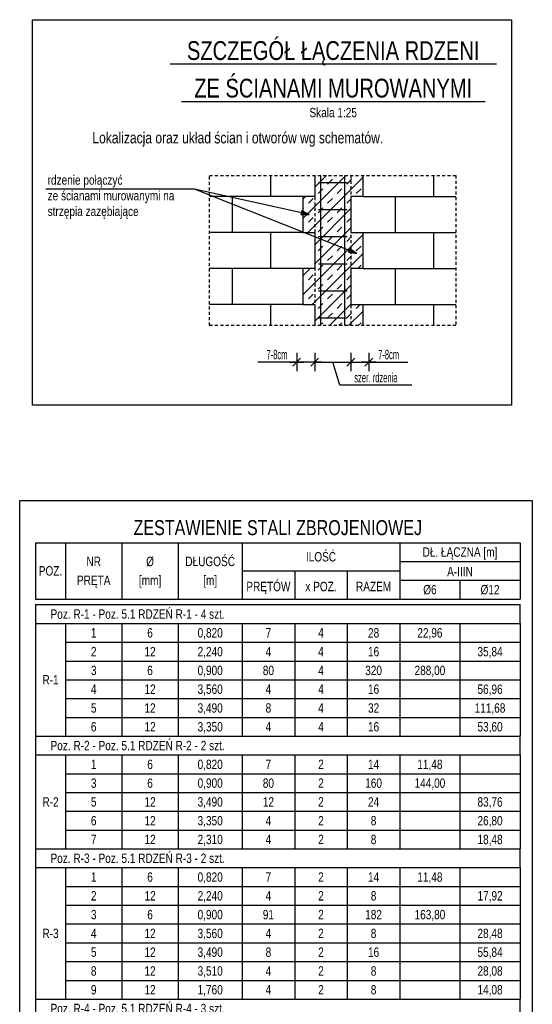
# Model space of a CAD drawing. Header units: millimetres. Extents: x 11988 to 14650, y -1596 to 604.
# Tile 36 of 38: x 14134 to 14475, y -537 to 118. Entities that reach past the tile are written whole.
import ezdxf
from ezdxf.enums import TextEntityAlignment as Align

# ---------------------------------------------------------------- set-up
doc = ezdxf.new("R2010")
doc.units = ezdxf.units.MM
doc.header["$LTSCALE"] = 10
doc.linetypes.add('MP', pattern=[0.36, 0.2, -0.16])
doc.layers.add('BA_obw', color=230, linetype='Continuous', plot=False)
doc.layers.add('BZ_obw', color=230, linetype='Continuous', plot=False)
for name, color, linetype in [('BA_tab', 7, 'Continuous'), ('BA_txg', 3, 'Continuous'), ('BA_txs', 2, 'Continuous'), ('BZ_lpm', 1, 'MP'), ('BZ_odn', 1, 'Continuous'), ('BZ_P_roz', 11, 'Continuous'), ('BZ_P_wid', 3, 'Continuous'), ('BZ_sym', 7, 'Continuous'), ('BZ_szr', 1, 'Continuous'), ('BZ_txg', 3, 'Continuous'), ('BZ_txs', 2, 'Continuous'), ('BZ_wic', 1, 'Continuous'), ('BZ_wig', 3, 'Continuous'), ('BZ_wym', 1, 'Continuous')]:
    doc.layers.add(name, color=color, linetype=linetype)
doc.styles.add('BIKTG', font='bikromsw.shx', dxfattribs={"width": 0.85})
doc.styles.add('BIKTS', font='bikromsw.shx', dxfattribs={"width": 0.8})
doc.styles.add('BIKWYM', font='bikromsw.shx', dxfattribs={"width": 0.6})
doc.dimstyles.new('BZ_KR_25_cm', dxfattribs={"dimscale": 0.25, "dimtxt": 25, "dimasz": 1.666667, "dimexe": 24, "dimexo": 0, "dimgap": 0, "dimtad": 0, "dimdec": 1, "dimrnd": 0.5, "dimzin": 9, "dimdsep": 46, "dimtxsty": 'BIKWYM', "dimblk": 'WYM-KR', "dimcen": 0, "dimdle": 20, "dimclrd": 256, "dimclre": 256, "dimclrt": 2, "dimadec": 0, "dimazin": 0, "dimtfac": 0.033333, "dimtdec": 1, "dimtmove": 0, "dimatfit": 3, "dimldrblk": 'WYM-KR', "dimfxl": 25, "dimfxlon": 1, "dimtvp": 0.8, "dimtolj": 1, "dimarcsym": 0})
doc.dimstyles.new('BZ_ST_25_cm', dxfattribs={"dimscale": 0.25, "dimtxt": 25, "dimasz": 1.666667, "dimexe": 24, "dimexo": 0, "dimgap": 0, "dimtad": 0, "dimdec": 1, "dimrnd": 0.5, "dimdsep": 46, "dimtxsty": 'BIKWYM', "dimblk": 'WYM-ST', "dimcen": 0, "dimdle": 20, "dimclrd": 256, "dimclre": 256, "dimclrt": 7, "dimadec": 0, "dimazin": 0, "dimtfac": 0.033333, "dimtdec": 1, "dimtix": 1, "dimtmove": 2, "dimatfit": 3, "dimldrblk": 'WYM-ST', "dimfxl": 1, "dimtvp": 0.8, "dimtolj": 1, "dimtzin": 0, "dimarcsym": 0})

# ---------------------------------------------------------------- blocks, each defined once
blk = doc.blocks.new('WYM-ST')
blk.add_hatch(color=256).paths.add_polyline_path([(-13, 2.9), (0, 0), (-13, -2.9)])
blk.add_lwpolyline([(0, 0), (-13, 2.9), (-13, -2.9), (0, 0)])
blk = doc.blocks.new('WYM-KR')
at = {"linetype": 'ByBlock'}
blk.add_line((11.52, 0), (-11.52, 0), dxfattribs=at)
at = {"color": 7, "linetype": 'ByBlock'}
blk.add_line((6.24, 6.24), (-6.24, -6.24), dxfattribs=at)
blk = doc.blocks.new('*D411')
at = {"layer": 'BZ_wym', "lineweight": -2}
for p, q in [((14318.46, -103.88), (14318.46, -116.13)), ((14330.46, -103.88), (14330.46, -116.13)), ((14318.46, -110.13), (14292.57, -110.13)), ((14330.05, -110.13), (14318.88, -110.13))]:
    blk.add_line(p, q, dxfattribs=at)
at = {"layer": 'Defpoints', "color": 0}
for p in [(14318.46, -100.13), (14330.46, -100.13), (14318.46, -110.13)]:
    blk.add_point(p, dxfattribs=at)
at = {"layer": 'BZ_wym', "lineweight": -2, "xscale": 0.4166666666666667, "yscale": 0.4166666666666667, "zscale": 0.4166666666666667, "rotation": 180}
blk.add_blockref('WYM-KR', (14318.46, -110.13), dxfattribs=at)
at = {"layer": 'BZ_wym', "lineweight": -2, "xscale": 0.4166666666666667, "yscale": 0.4166666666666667, "zscale": 0.4166666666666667}
blk.add_blockref('WYM-KR', (14330.46, -110.13), dxfattribs=at)
at = {"layer": 'BZ_wym', "color": 2, "insert": (14305.31, -105.13), "char_height": 6.25, "attachment_point": 5, "style": 'BIKWYM'}
blk.add_mtext('\\A1;7-8cm', dxfattribs=at)
blk = doc.blocks.new('*D412')
at = {"layer": 'BZ_wym', "lineweight": -2}
for p, q in [((14330.46, -103.88), (14330.46, -116.13)), ((14354.46, -103.88), (14354.46, -116.13)), ((14330.05, -110.13), (14329.63, -110.13)), ((14330.46, -110.13), (14354.46, -110.13)), ((14347.08, -125.5), (14342.46, -110.13)), ((14354.88, -110.13), (14355.3, -110.13)), ((14395.17, -125.5), (14347.08, -125.5))]:
    blk.add_line(p, q, dxfattribs=at)
at = {"layer": 'Defpoints', "color": 0}
for p in [(14330.46, -100.13), (14354.46, -100.13), (14354.46, -110.13)]:
    blk.add_point(p, dxfattribs=at)
at = {"layer": 'BZ_wym', "lineweight": -2, "xscale": 0.4166666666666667, "yscale": 0.4166666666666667, "zscale": 0.4166666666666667}
blk.add_blockref('WYM-KR', (14330.46, -110.13), dxfattribs=at)
at = {"layer": 'BZ_wym', "lineweight": -2, "xscale": 0.4166666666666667, "yscale": 0.4166666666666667, "zscale": 0.4166666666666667, "rotation": 180}
blk.add_blockref('WYM-KR', (14354.46, -110.13), dxfattribs=at)
at = {"layer": 'BZ_wym', "color": 2, "insert": (14371.12, -120.5), "char_height": 6.25, "attachment_point": 5, "style": 'BIKWYM'}
blk.add_mtext('\\A1;szer. rdzenia', dxfattribs=at)
blk = doc.blocks.new('*D413')
at = {"layer": 'BZ_wym', "lineweight": -2}
for p, q in [((14354.46, -103.88), (14354.46, -116.13)), ((14366.46, -103.88), (14366.46, -116.13)), ((14354.88, -110.13), (14366.05, -110.13)), ((14366.46, -110.13), (14392.36, -110.13))]:
    blk.add_line(p, q, dxfattribs=at)
at = {"layer": 'Defpoints', "color": 0}
for p in [(14354.46, -100.13), (14366.46, -100.13), (14366.46, -110.13)]:
    blk.add_point(p, dxfattribs=at)
at = {"layer": 'BZ_wym', "lineweight": -2, "xscale": 0.4166666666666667, "yscale": 0.4166666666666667, "zscale": 0.4166666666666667, "rotation": 180}
blk.add_blockref('WYM-KR', (14354.46, -110.13), dxfattribs=at)
at = {"layer": 'BZ_wym', "lineweight": -2, "xscale": 0.4166666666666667, "yscale": 0.4166666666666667, "zscale": 0.4166666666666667}
blk.add_blockref('WYM-KR', (14366.46, -110.13), dxfattribs=at)
at = {"layer": 'BZ_wym', "color": 2, "insert": (14379.62, -105.13), "char_height": 6.25, "attachment_point": 5, "style": 'BIKWYM'}
blk.add_mtext('\\A1;7-8cm', dxfattribs=at)
blk = doc.blocks.new('eoprz')

msp = doc.modelspace()

# ---------------------------------------------------------------- hatches: boundary and pattern name
at = {"layer": 'BZ_szr'}
h = msp.add_hatch(dxfattribs=at)
h.set_pattern_fill('BIK_ZELBET', color=256, scale=45, angle=45, style=0, pattern_type=2)
h.set_pattern_definition([(45, (7418.181, -3584.076), (-6.363961, 6.363961), []), (45, (7414.999, -3580.894), (-6.363961, 6.363961), [4.5, -4.5])])
h.paths.add_polyline_path([(14362.46, -23.85), (14354.46, -23.85), (14354.46, 0.15), (14362.46, 0.15), (14362.46, 14.15), (14330.46, 14.15), (14330.46, 0.15), (14322.46, 0.15), (14322.46, -23.85), (14330.46, -23.85), (14330.46, -47.85), (14322.46, -47.85), (14322.46, -71.85), (14330.46, -71.85), (14330.46, -85.85), (14362.46, -85.85), (14362.46, -71.85), (14354.46, -71.85), (14354.46, -47.85), (14362.46, -47.85)])

# ---------------------------------------------------------------- linework, layer by layer
at = {"color": 2}
for points in [[(14330.46, 14.15), (14330.46, 0.15), (14322.46, 0.15), (14322.46, -23.85), (14330.46, -23.85), (14330.46, -47.85), (14322.46, -47.85), (14322.46, -71.85), (14330.46, -71.85), (14330.46, -85.85)], [(14362.46, 14.15), (14362.46, 0.15), (14354.46, 0.15), (14354.46, -23.85), (14362.46, -23.85), (14362.46, -47.85), (14354.46, -47.85), (14354.46, -71.85), (14362.46, -71.85), (14362.46, -85.85)]]:
    msp.add_lwpolyline(points, dxfattribs=at)
at = {"layer": 'BA_obw'}
msp.add_lwpolyline([(14134.1, -202.22), (14475.25, -202.22), (14475.25, -970.97), (14134.1, -970.97)], close=True, dxfattribs=at)
at = {"layer": 'BA_tab'}
for p, q in [((14144.62, -230.27), (14164.62, -230.27)), ((14144.62, -230.27), (14144.62, -267.77)), ((14164.62, -230.27), (14202.12, -230.27)), ((14164.62, -230.27), (14164.62, -267.77)), ((14202.12, -230.27), (14239.62, -230.27)), ((14202.12, -230.27), (14202.12, -267.77)), ((14239.62, -230.27), (14282.12, -230.27)), ((14239.62, -230.27), (14239.62, -267.77)), ((14282.12, -230.27), (14387.12, -230.27)), ((14282.12, -230.27), (14282.12, -267.77)), ((14387.12, -230.27), (14467.12, -230.27)), ((14387.12, -230.27), (14387.12, -267.77)), ((14467.12, -230.27), (14467.12, -267.77)), ((14387.12, -242.77), (14467.12, -242.77)), ((14467.12, -242.77), (14467.12, -255.27)), ((14282.12, -249.02), (14387.12, -249.02)), ((14317.12, -249.02), (14317.12, -267.77)), ((14352.12, -249.02), (14352.12, -267.77)), ((14387.12, -255.27), (14467.12, -255.27)), ((14427.12, -255.27), (14427.12, -267.77)), ((14467.12, -255.27), (14467.12, -267.77)), ((14144.62, -267.77), (14164.62, -267.77)), ((14164.62, -267.77), (14202.12, -267.77)), ((14202.12, -267.77), (14239.62, -267.77)), ((14239.62, -267.77), (14282.12, -267.77)), ((14282.12, -267.77), (14317.12, -267.77)), ((14317.12, -267.77), (14352.12, -267.77)), ((14352.12, -267.77), (14387.12, -267.77)), ((14387.12, -267.77), (14427.12, -267.77)), ((14427.12, -267.77), (14467.12, -267.77)), ((14144.62, -271.52), (14164.62, -271.52)), ((14144.62, -271.52), (14144.62, -284.02)), ((14164.62, -271.52), (14202.12, -271.52)), ((14202.12, -271.52), (14239.62, -271.52)), ((14239.62, -271.52), (14282.12, -271.52)), ((14282.12, -271.52), (14317.12, -271.52)), ((14317.12, -271.52), (14352.12, -271.52)), ((14352.12, -271.52), (14387.12, -271.52)), ((14387.12, -271.52), (14427.12, -271.52)), ((14427.12, -271.52), (14467.12, -271.52)), ((14467.12, -284.02), (14467.12, -271.52)), ((14144.62, -284.02), (14164.62, -284.02)), ((14144.62, -284.02), (14144.62, -296.52)), ((14164.62, -284.02), (14202.12, -284.02)), ((14164.62, -284.02), (14164.62, -296.52)), ((14202.12, -284.02), (14239.62, -284.02)), ((14202.12, -284.02), (14202.12, -296.52)), ((14239.62, -284.02), (14282.12, -284.02)), ((14239.62, -284.02), (14239.62, -296.52)), ((14282.12, -284.02), (14317.12, -284.02)), ((14282.12, -284.02), (14282.12, -296.52)), ((14317.12, -284.02), (14352.12, -284.02)), ((14317.12, -284.02), (14317.12, -296.52)), ((14352.12, -284.02), (14387.12, -284.02)), ((14352.12, -284.02), (14352.12, -296.52)), ((14387.12, -284.02), (14427.12, -284.02)), ((14387.12, -284.02), (14387.12, -296.52)), ((14427.12, -284.02), (14467.12, -284.02)), ((14427.12, -284.02), (14427.12, -296.52)), ((14467.12, -284.02), (14467.12, -296.52)), ((14144.62, -296.52), (14144.62, -309.02)), ((14164.62, -296.52), (14202.12, -296.52)), ((14164.62, -296.52), (14164.62, -309.02)), ((14202.12, -296.52), (14239.62, -296.52)), ((14202.12, -296.52), (14202.12, -309.02)), ((14239.62, -296.52), (14282.12, -296.52)), ((14239.62, -296.52), (14239.62, -309.02)), ((14282.12, -296.52), (14317.12, -296.52)), ((14282.12, -296.52), (14282.12, -309.02)), ((14317.12, -296.52), (14352.12, -296.52)), ((14317.12, -296.52), (14317.12, -309.02)), ((14352.12, -296.52), (14387.12, -296.52)), ((14352.12, -296.52), (14352.12, -309.02)), ((14387.12, -296.52), (14427.12, -296.52)), ((14387.12, -296.52), (14387.12, -309.02)), ((14427.12, -296.52), (14467.12, -296.52)), ((14427.12, -296.52), (14427.12, -309.02)), ((14467.12, -296.52), (14467.12, -309.02)), ((14144.62, -309.02), (14144.62, -321.52)), ((14164.62, -309.02), (14202.12, -309.02)), ((14164.62, -309.02), (14164.62, -321.52)), ((14202.12, -309.02), (14239.62, -309.02)), ((14202.12, -309.02), (14202.12, -321.52)), ((14239.62, -309.02), (14282.12, -309.02)), ((14239.62, -309.02), (14239.62, -321.52)), ((14282.12, -309.02), (14317.12, -309.02)), ((14282.12, -309.02), (14282.12, -321.52)), ((14317.12, -309.02), (14352.12, -309.02)), ((14317.12, -309.02), (14317.12, -321.52)), ((14352.12, -309.02), (14387.12, -309.02)), ((14352.12, -309.02), (14352.12, -321.52)), ((14387.12, -309.02), (14427.12, -309.02)), ((14387.12, -309.02), (14387.12, -321.52)), ((14427.12, -309.02), (14467.12, -309.02)), ((14427.12, -309.02), (14427.12, -321.52)), ((14467.12, -309.02), (14467.12, -321.52)), ((14144.62, -321.52), (14144.62, -334.02)), ((14164.62, -321.52), (14202.12, -321.52)), ((14164.62, -321.52), (14164.62, -334.02)), ((14202.12, -321.52), (14239.62, -321.52)), ((14202.12, -321.52), (14202.12, -334.02)), ((14239.62, -321.52), (14282.12, -321.52)), ((14239.62, -321.52), (14239.62, -334.02)), ((14282.12, -321.52), (14317.12, -321.52)), ((14282.12, -321.52), (14282.12, -334.02)), ((14317.12, -321.52), (14352.12, -321.52)), ((14317.12, -321.52), (14317.12, -334.02)), ((14352.12, -321.52), (14387.12, -321.52)), ((14352.12, -321.52), (14352.12, -334.02)), ((14387.12, -321.52), (14427.12, -321.52)), ((14387.12, -321.52), (14387.12, -334.02)), ((14427.12, -321.52), (14467.12, -321.52)), ((14427.12, -321.52), (14427.12, -334.02)), ((14467.12, -321.52), (14467.12, -334.02)), ((14144.62, -334.02), (14144.62, -346.52)), ((14164.62, -334.02), (14202.12, -334.02)), ((14164.62, -334.02), (14164.62, -346.52)), ((14202.12, -334.02), (14239.62, -334.02)), ((14202.12, -334.02), (14202.12, -346.52)), ((14239.62, -334.02), (14282.12, -334.02)), ((14239.62, -334.02), (14239.62, -346.52)), ((14282.12, -334.02), (14317.12, -334.02)), ((14282.12, -334.02), (14282.12, -346.52)), ((14317.12, -334.02), (14352.12, -334.02)), ((14317.12, -334.02), (14317.12, -346.52)), ((14352.12, -334.02), (14387.12, -334.02)), ((14352.12, -334.02), (14352.12, -346.52)), ((14387.12, -334.02), (14427.12, -334.02)), ((14387.12, -334.02), (14387.12, -346.52)), ((14427.12, -334.02), (14467.12, -334.02)), ((14427.12, -334.02), (14427.12, -346.52)), ((14467.12, -334.02), (14467.12, -346.52)), ((14144.62, -346.52), (14144.62, -359.02)), ((14164.62, -346.52), (14202.12, -346.52)), ((14164.62, -346.52), (14164.62, -359.02)), ((14202.12, -346.52), (14239.62, -346.52)), ((14202.12, -346.52), (14202.12, -359.02)), ((14239.62, -346.52), (14282.12, -346.52)), ((14239.62, -346.52), (14239.62, -359.02)), ((14282.12, -346.52), (14317.12, -346.52)), ((14282.12, -346.52), (14282.12, -359.02)), ((14317.12, -346.52), (14352.12, -346.52)), ((14317.12, -346.52), (14317.12, -359.02)), ((14352.12, -346.52), (14387.12, -346.52)), ((14352.12, -346.52), (14352.12, -359.02)), ((14387.12, -346.52), (14427.12, -346.52)), ((14387.12, -346.52), (14387.12, -359.02)), ((14427.12, -346.52), (14467.12, -346.52)), ((14427.12, -346.52), (14427.12, -359.02)), ((14467.12, -346.52), (14467.12, -359.02)), ((14144.62, -359.02), (14164.62, -359.02)), ((14144.62, -359.02), (14164.62, -359.02)), ((14144.62, -359.02), (14144.62, -371.52)), ((14164.62, -359.02), (14202.12, -359.02)), ((14164.62, -359.02), (14202.12, -359.02)), ((14202.12, -359.02), (14239.62, -359.02)), ((14202.12, -359.02), (14239.62, -359.02)), ((14239.62, -359.02), (14282.12, -359.02)), ((14239.62, -359.02), (14282.12, -359.02)), ((14282.12, -359.02), (14317.12, -359.02)), ((14282.12, -359.02), (14317.12, -359.02)), ((14317.12, -359.02), (14352.12, -359.02)), ((14317.12, -359.02), (14352.12, -359.02)), ((14352.12, -359.02), (14387.12, -359.02)), ((14352.12, -359.02), (14387.12, -359.02)), ((14387.12, -359.02), (14427.12, -359.02)), ((14387.12, -359.02), (14427.12, -359.02)), ((14427.12, -359.02), (14467.12, -359.02)), ((14427.12, -359.02), (14467.12, -359.02)), ((14467.12, -371.52), (14467.12, -359.02)), ((14144.62, -371.52), (14164.62, -371.52)), ((14144.62, -371.52), (14144.62, -384.02)), ((14164.62, -371.52), (14202.12, -371.52)), ((14164.62, -371.52), (14164.62, -384.02)), ((14202.12, -371.52), (14239.62, -371.52)), ((14202.12, -371.52), (14202.12, -384.02)), ((14239.62, -371.52), (14282.12, -371.52)), ((14239.62, -371.52), (14239.62, -384.02)), ((14282.12, -371.52), (14317.12, -371.52)), ((14282.12, -371.52), (14282.12, -384.02)), ((14317.12, -371.52), (14352.12, -371.52)), ((14317.12, -371.52), (14317.12, -384.02)), ((14352.12, -371.52), (14387.12, -371.52)), ((14352.12, -371.52), (14352.12, -384.02)), ((14387.12, -371.52), (14427.12, -371.52)), ((14387.12, -371.52), (14387.12, -384.02)), ((14427.12, -371.52), (14467.12, -371.52)), ((14427.12, -371.52), (14427.12, -384.02)), ((14467.12, -371.52), (14467.12, -384.02)), ((14144.62, -384.02), (14144.62, -396.52)), ((14164.62, -384.02), (14202.12, -384.02)), ((14164.62, -384.02), (14164.62, -396.52)), ((14202.12, -384.02), (14239.62, -384.02)), ((14202.12, -384.02), (14202.12, -396.52)), ((14239.62, -384.02), (14282.12, -384.02)), ((14239.62, -384.02), (14239.62, -396.52)), ((14282.12, -384.02), (14317.12, -384.02)), ((14282.12, -384.02), (14282.12, -396.52)), ((14317.12, -384.02), (14352.12, -384.02)), ((14317.12, -384.02), (14317.12, -396.52)), ((14352.12, -384.02), (14387.12, -384.02)), ((14352.12, -384.02), (14352.12, -396.52)), ((14387.12, -384.02), (14427.12, -384.02)), ((14387.12, -384.02), (14387.12, -396.52)), ((14427.12, -384.02), (14467.12, -384.02)), ((14427.12, -384.02), (14427.12, -396.52)), ((14467.12, -384.02), (14467.12, -396.52)), ((14144.62, -396.52), (14144.62, -409.02)), ((14164.62, -396.52), (14202.12, -396.52)), ((14164.62, -396.52), (14164.62, -409.02)), ((14202.12, -396.52), (14239.62, -396.52)), ((14202.12, -396.52), (14202.12, -409.02)), ((14239.62, -396.52), (14282.12, -396.52)), ((14239.62, -396.52), (14239.62, -409.02)), ((14282.12, -396.52), (14317.12, -396.52)), ((14282.12, -396.52), (14282.12, -409.02)), ((14317.12, -396.52), (14352.12, -396.52)), ((14317.12, -396.52), (14317.12, -409.02)), ((14352.12, -396.52), (14387.12, -396.52)), ((14352.12, -396.52), (14352.12, -409.02)), ((14387.12, -396.52), (14427.12, -396.52)), ((14387.12, -396.52), (14387.12, -409.02)), ((14427.12, -396.52), (14467.12, -396.52)), ((14427.12, -396.52), (14427.12, -409.02)), ((14467.12, -396.52), (14467.12, -409.02)), ((14144.62, -409.02), (14144.62, -421.52)), ((14164.62, -409.02), (14202.12, -409.02)), ((14164.62, -409.02), (14164.62, -421.52)), ((14202.12, -409.02), (14239.62, -409.02)), ((14202.12, -409.02), (14202.12, -421.52)), ((14239.62, -409.02), (14282.12, -409.02)), ((14239.62, -409.02), (14239.62, -421.52)), ((14282.12, -409.02), (14317.12, -409.02)), ((14282.12, -409.02), (14282.12, -421.52)), ((14317.12, -409.02), (14352.12, -409.02)), ((14317.12, -409.02), (14317.12, -421.52)), ((14352.12, -409.02), (14387.12, -409.02)), ((14352.12, -409.02), (14352.12, -421.52)), ((14387.12, -409.02), (14427.12, -409.02)), ((14387.12, -409.02), (14387.12, -421.52)), ((14427.12, -409.02), (14467.12, -409.02)), ((14427.12, -409.02), (14427.12, -421.52)), ((14467.12, -409.02), (14467.12, -421.52)), ((14144.62, -421.52), (14144.62, -434.02)), ((14164.62, -421.52), (14202.12, -421.52)), ((14164.62, -421.52), (14164.62, -434.02)), ((14202.12, -421.52), (14239.62, -421.52)), ((14202.12, -421.52), (14202.12, -434.02)), ((14239.62, -421.52), (14282.12, -421.52)), ((14239.62, -421.52), (14239.62, -434.02)), ((14282.12, -421.52), (14317.12, -421.52)), ((14282.12, -421.52), (14282.12, -434.02)), ((14317.12, -421.52), (14352.12, -421.52)), ((14317.12, -421.52), (14317.12, -434.02)), ((14352.12, -421.52), (14387.12, -421.52)), ((14352.12, -421.52), (14352.12, -434.02)), ((14387.12, -421.52), (14427.12, -421.52)), ((14387.12, -421.52), (14387.12, -434.02)), ((14427.12, -421.52), (14467.12, -421.52)), ((14427.12, -421.52), (14427.12, -434.02)), ((14467.12, -421.52), (14467.12, -434.02)), ((14144.62, -434.02), (14164.62, -434.02)), ((14144.62, -434.02), (14164.62, -434.02)), ((14144.62, -434.02), (14144.62, -446.52)), ((14164.62, -434.02), (14202.12, -434.02)), ((14164.62, -434.02), (14202.12, -434.02)), ((14202.12, -434.02), (14239.62, -434.02)), ((14202.12, -434.02), (14239.62, -434.02)), ((14239.62, -434.02), (14282.12, -434.02)), ((14239.62, -434.02), (14282.12, -434.02)), ((14282.12, -434.02), (14317.12, -434.02)), ((14282.12, -434.02), (14317.12, -434.02)), ((14317.12, -434.02), (14352.12, -434.02)), ((14317.12, -434.02), (14352.12, -434.02)), ((14352.12, -434.02), (14387.12, -434.02)), ((14352.12, -434.02), (14387.12, -434.02)), ((14387.12, -434.02), (14427.12, -434.02)), ((14387.12, -434.02), (14427.12, -434.02)), ((14427.12, -434.02), (14467.12, -434.02)), ((14427.12, -434.02), (14467.12, -434.02)), ((14467.12, -446.52), (14467.12, -434.02)), ((14144.62, -446.52), (14164.62, -446.52)), ((14144.62, -446.52), (14144.62, -459.02)), ((14164.62, -446.52), (14202.12, -446.52)), ((14164.62, -446.52), (14164.62, -459.02)), ((14202.12, -446.52), (14239.62, -446.52)), ((14202.12, -446.52), (14202.12, -459.02)), ((14239.62, -446.52), (14282.12, -446.52)), ((14239.62, -446.52), (14239.62, -459.02)), ((14282.12, -446.52), (14317.12, -446.52)), ((14282.12, -446.52), (14282.12, -459.02)), ((14317.12, -446.52), (14352.12, -446.52)), ((14317.12, -446.52), (14317.12, -459.02)), ((14352.12, -446.52), (14387.12, -446.52)), ((14352.12, -446.52), (14352.12, -459.02)), ((14387.12, -446.52), (14427.12, -446.52)), ((14387.12, -446.52), (14387.12, -459.02)), ((14427.12, -446.52), (14467.12, -446.52)), ((14427.12, -446.52), (14427.12, -459.02)), ((14467.12, -446.52), (14467.12, -459.02)), ((14144.62, -459.02), (14144.62, -471.52)), ((14164.62, -459.02), (14202.12, -459.02)), ((14164.62, -459.02), (14164.62, -471.52)), ((14202.12, -459.02), (14239.62, -459.02)), ((14202.12, -459.02), (14202.12, -471.52)), ((14239.62, -459.02), (14282.12, -459.02)), ((14239.62, -459.02), (14239.62, -471.52)), ((14282.12, -459.02), (14317.12, -459.02)), ((14282.12, -459.02), (14282.12, -471.52)), ((14317.12, -459.02), (14352.12, -459.02)), ((14317.12, -459.02), (14317.12, -471.52)), ((14352.12, -459.02), (14387.12, -459.02)), ((14352.12, -459.02), (14352.12, -471.52)), ((14387.12, -459.02), (14427.12, -459.02)), ((14387.12, -459.02), (14387.12, -471.52)), ((14427.12, -459.02), (14467.12, -459.02)), ((14427.12, -459.02), (14427.12, -471.52)), ((14467.12, -459.02), (14467.12, -471.52)), ((14144.62, -471.52), (14144.62, -484.02)), ((14164.62, -471.52), (14202.12, -471.52)), ((14164.62, -471.52), (14164.62, -484.02)), ((14202.12, -471.52), (14239.62, -471.52)), ((14202.12, -471.52), (14202.12, -484.02)), ((14239.62, -471.52), (14282.12, -471.52)), ((14239.62, -471.52), (14239.62, -484.02)), ((14282.12, -471.52), (14317.12, -471.52)), ((14282.12, -471.52), (14282.12, -484.02)), ((14317.12, -471.52), (14352.12, -471.52)), ((14317.12, -471.52), (14317.12, -484.02)), ((14352.12, -471.52), (14387.12, -471.52)), ((14352.12, -471.52), (14352.12, -484.02)), ((14387.12, -471.52), (14427.12, -471.52)), ((14387.12, -471.52), (14387.12, -484.02)), ((14427.12, -471.52), (14467.12, -471.52)), ((14427.12, -471.52), (14427.12, -484.02)), ((14467.12, -471.52), (14467.12, -484.02)), ((14144.62, -484.02), (14144.62, -496.52)), ((14164.62, -484.02), (14202.12, -484.02)), ((14164.62, -484.02), (14164.62, -496.52)), ((14202.12, -484.02), (14239.62, -484.02)), ((14202.12, -484.02), (14202.12, -496.52)), ((14239.62, -484.02), (14282.12, -484.02)), ((14239.62, -484.02), (14239.62, -496.52)), ((14282.12, -484.02), (14317.12, -484.02)), ((14282.12, -484.02), (14282.12, -496.52)), ((14317.12, -484.02), (14352.12, -484.02)), ((14317.12, -484.02), (14317.12, -496.52)), ((14352.12, -484.02), (14387.12, -484.02)), ((14352.12, -484.02), (14352.12, -496.52)), ((14387.12, -484.02), (14427.12, -484.02)), ((14387.12, -484.02), (14387.12, -496.52)), ((14427.12, -484.02), (14467.12, -484.02)), ((14427.12, -484.02), (14427.12, -496.52)), ((14467.12, -484.02), (14467.12, -496.52)), ((14144.62, -496.52), (14144.62, -509.02)), ((14164.62, -496.52), (14202.12, -496.52)), ((14164.62, -496.52), (14164.62, -509.02)), ((14202.12, -496.52), (14239.62, -496.52)), ((14202.12, -496.52), (14202.12, -509.02)), ((14239.62, -496.52), (14282.12, -496.52)), ((14239.62, -496.52), (14239.62, -509.02)), ((14282.12, -496.52), (14317.12, -496.52)), ((14282.12, -496.52), (14282.12, -509.02)), ((14317.12, -496.52), (14352.12, -496.52)), ((14317.12, -496.52), (14317.12, -509.02)), ((14352.12, -496.52), (14387.12, -496.52)), ((14352.12, -496.52), (14352.12, -509.02)), ((14387.12, -496.52), (14427.12, -496.52)), ((14387.12, -496.52), (14387.12, -509.02)), ((14427.12, -496.52), (14467.12, -496.52)), ((14427.12, -496.52), (14427.12, -509.02)), ((14467.12, -496.52), (14467.12, -509.02)), ((14144.62, -509.02), (14144.62, -521.52)), ((14164.62, -509.02), (14202.12, -509.02)), ((14164.62, -509.02), (14164.62, -521.52)), ((14202.12, -509.02), (14239.62, -509.02)), ((14202.12, -509.02), (14202.12, -521.52)), ((14239.62, -509.02), (14282.12, -509.02)), ((14239.62, -509.02), (14239.62, -521.52)), ((14282.12, -509.02), (14317.12, -509.02)), ((14282.12, -509.02), (14282.12, -521.52)), ((14317.12, -509.02), (14352.12, -509.02)), ((14317.12, -509.02), (14317.12, -521.52)), ((14352.12, -509.02), (14387.12, -509.02)), ((14352.12, -509.02), (14352.12, -521.52)), ((14387.12, -509.02), (14427.12, -509.02)), ((14387.12, -509.02), (14387.12, -521.52)), ((14427.12, -509.02), (14467.12, -509.02)), ((14427.12, -509.02), (14427.12, -521.52)), ((14467.12, -509.02), (14467.12, -521.52)), ((14144.62, -521.52), (14144.62, -534.02)), ((14164.62, -521.52), (14202.12, -521.52)), ((14164.62, -521.52), (14164.62, -534.02)), ((14202.12, -521.52), (14239.62, -521.52)), ((14202.12, -521.52), (14202.12, -534.02)), ((14239.62, -521.52), (14282.12, -521.52)), ((14239.62, -521.52), (14239.62, -534.02)), ((14282.12, -521.52), (14317.12, -521.52)), ((14282.12, -521.52), (14282.12, -534.02)), ((14317.12, -521.52), (14352.12, -521.52)), ((14317.12, -521.52), (14317.12, -534.02)), ((14352.12, -521.52), (14387.12, -521.52)), ((14352.12, -521.52), (14352.12, -534.02)), ((14387.12, -521.52), (14427.12, -521.52)), ((14387.12, -521.52), (14387.12, -534.02)), ((14427.12, -521.52), (14467.12, -521.52)), ((14427.12, -521.52), (14427.12, -534.02)), ((14467.12, -521.52), (14467.12, -534.02)), ((14144.62, -534.02), (14164.62, -534.02)), ((14144.62, -534.02), (14164.62, -534.02)), ((14144.62, -534.02), (14144.62, -546.52)), ((14164.62, -534.02), (14202.12, -534.02)), ((14164.62, -534.02), (14202.12, -534.02)), ((14202.12, -534.02), (14239.62, -534.02)), ((14202.12, -534.02), (14239.62, -534.02)), ((14239.62, -534.02), (14282.12, -534.02)), ((14239.62, -534.02), (14282.12, -534.02)), ((14282.12, -534.02), (14317.12, -534.02)), ((14282.12, -534.02), (14317.12, -534.02)), ((14317.12, -534.02), (14352.12, -534.02)), ((14317.12, -534.02), (14352.12, -534.02)), ((14352.12, -534.02), (14387.12, -534.02)), ((14352.12, -534.02), (14387.12, -534.02)), ((14387.12, -534.02), (14427.12, -534.02)), ((14387.12, -534.02), (14427.12, -534.02)), ((14427.12, -534.02), (14467.12, -534.02)), ((14427.12, -534.02), (14467.12, -534.02)), ((14467.12, -546.52), (14467.12, -534.02))]:
    msp.add_line(p, q, dxfattribs=at)
at = {"layer": 'BZ_lpm'}
for p, q in [((14330.46, 14.15), (14330.46, -85.85)), ((14354.46, 14.15), (14354.46, -85.85))]:
    msp.add_line(p, q, dxfattribs=at)
msp.add_lwpolyline([(14260.46, -85.85), (14260.46, 14.15), (14424.46, 14.15), (14424.46, -85.85)], close=True, dxfattribs=at)
at = {"layer": 'BZ_obw'}
msp.add_lwpolyline([(14142.59, 117.75), (14461.38, 117.75), (14461.38, -138.87), (14142.59, -138.87)], close=True, dxfattribs=at)
at = {"layer": 'BZ_P_roz'}
for points in [[(14351.96, 9.15), (14332.96, 9.15)], [(14351.96, -8.85), (14332.96, -8.85)], [(14351.96, -26.85), (14332.96, -26.85)], [(14351.96, -44.85), (14332.96, -44.85)], [(14351.96, -62.85), (14332.96, -62.85)], [(14351.96, -80.85), (14332.96, -80.85)]]:
    msp.add_lwpolyline(points, dxfattribs=at)
at = {"layer": 'BZ_P_wid', "color": 4}
for points in [[(14334.43, -85.85), (14334.43, 14.15)], [(14350.5, -85.85), (14350.5, 14.15)]]:
    msp.add_lwpolyline(points, dxfattribs=at)
at = {"layer": 'BZ_wic'}
for p, q in [((14300.96, 14.15), (14300.96, 0.15)), ((14409.46, 14.15), (14409.46, 0.15)), ((14322.46, 0.15), (14260.46, 0.15)), ((14275.46, 0.15), (14275.46, -23.85)), ((14362.46, 0.15), (14424.46, 0.15)), ((14383.96, 0.15), (14383.96, -23.85)), ((14322.46, -23.85), (14260.46, -23.85)), ((14300.96, -23.85), (14300.96, -47.85)), ((14362.46, -23.85), (14424.46, -23.85)), ((14409.46, -23.85), (14409.46, -47.85)), ((14322.46, -47.85), (14260.46, -47.85)), ((14275.46, -47.85), (14275.46, -71.85)), ((14362.46, -47.85), (14424.46, -47.85)), ((14383.96, -47.85), (14383.96, -71.85)), ((14322.46, -71.85), (14260.46, -71.85)), ((14300.96, -71.85), (14300.96, -85.85)), ((14362.46, -71.85), (14424.46, -71.85)), ((14409.46, -71.85), (14409.46, -85.85))]:
    msp.add_line(p, q, dxfattribs=at)
at = {"layer": 'BZ_wig'}
for p, q in [((14234.14, 88.35), (14451.4, 88.35)), ((14241.76, 63.35), (14443.79, 63.35))]:
    msp.add_line(p, q, dxfattribs=at)

# ---------------------------------------------------------------- block references
at = {"layer": 'BZ_sym'}
ref = msp.add_blockref('eoprz', (14342.74, 87.2, 5287.29), dxfattribs=dict(at, xscale=0.1, yscale=0.1, zscale=0.1))
ref.add_attrib('Nazwa', 'SZCZEGÓŁ ŁĄCZENIA RDZENI', dxfattribs={"layer": 'BZ_txg', "height": 12.5, "style": 'BIKTG', "width": 0.8}).set_placement((14342.74, 97.2, 5287.29), align=Align.MIDDLE_CENTER)
ref = msp.add_blockref('eoprz', (14342.74, 62.2, 5287.29), dxfattribs=dict(at, xscale=0.1, yscale=0.1, zscale=0.1))
ref.add_attrib('Nazwa', 'ZE ŚCIANAMI MUROWANYMI', dxfattribs={"layer": 'BZ_txg', "height": 12.5, "style": 'BIKTG', "width": 0.8}).set_placement((14342.74, 72.2, 5287.29), align=Align.MIDDLE_CENTER)
ref.add_attrib('Skala', 'Skala 1:25', dxfattribs={"layer": 'BZ_txs', "height": 6.25, "style": 'BIKTS', "width": 0.8}).set_placement((14342.74, 55.95, 5287.29), align=Align.MIDDLE_CENTER)

# ---------------------------------------------------------------- texts
at = {"layer": 'BA_txg', "style": 'BIKTG', "width": 0.8}
msp.add_text('ZESTAWIENIE STALI ZBROJENIOWEJ', height=10, dxfattribs=at).set_placement((14305.87, -220.27), align=Align.MIDDLE_CENTER)
at = {"layer": 'BA_txs', "style": 'BIKTS', "width": 0.8}
for s, p in [('ILOŚĆ', (14334.62, -239.65)), ('DŁ. ŁĄCZNA [m]', (14427.12, -236.52)), ('NR', (14183.37, -242.77)), ('%%c', (14220.87, -242.77)), ('DŁUGOŚĆ', (14260.87, -242.77)), ('POZ.', (14154.62, -249.02)), ('A-IIIN', (14427.12, -249.5)), ('PRĘTA', (14183.37, -255.27)), ('[mm]', (14220.87, -255.27)), ('[m]', (14260.87, -255.27)), ('PRĘTÓW', (14299.62, -259.44)), ('x POZ.', (14334.62, -259.44)), ('RAZEM', (14369.62, -259.44)), ('%%c6', (14407.12, -261.52)), ('%%c12', (14447.12, -261.52)), ('1', (14183.37, -290.27)), ('6', (14220.87, -290.27)), ('0,820', (14260.87, -290.27)), ('7', (14299.62, -290.27)), ('4', (14334.62, -290.27)), ('28', (14369.62, -290.27)), ('22,96', (14407.12, -290.27)), ('2', (14183.37, -302.77)), ('12', (14220.87, -302.77)), ('2,240', (14260.87, -302.77)), ('4', (14299.62, -302.77)), ('4', (14334.62, -302.77)), ('16', (14369.62, -302.77)), ('35,84', (14447.12, -302.77)), ('3', (14183.37, -315.27)), ('6', (14220.87, -315.27)), ('0,900', (14260.87, -315.27)), ('80', (14299.62, -315.27)), ('4', (14334.62, -315.27)), ('320', (14369.62, -315.27)), ('288,00', (14407.12, -315.27)), ('R-1', (14154.62, -321.52)), ('4', (14183.37, -327.77)), ('12', (14220.87, -327.77)), ('3,560', (14260.87, -327.77)), ('4', (14299.62, -327.77)), ('4', (14334.62, -327.77)), ('16', (14369.62, -327.77)), ('56,96', (14447.12, -327.77)), ('5', (14183.37, -340.27)), ('12', (14220.87, -340.27)), ('3,490', (14260.87, -340.27)), ('8', (14299.62, -340.27)), ('4', (14334.62, -340.27)), ('32', (14369.62, -340.27)), ('111,68', (14447.12, -340.27)), ('6', (14183.37, -352.77)), ('12', (14220.87, -352.77)), ('3,350', (14260.87, -352.77)), ('4', (14299.62, -352.77)), ('4', (14334.62, -352.77)), ('16', (14369.62, -352.77)), ('53,60', (14447.12, -352.77)), ('1', (14183.37, -377.77)), ('6', (14220.87, -377.77)), ('0,820', (14260.87, -377.77)), ('7', (14299.62, -377.77)), ('2', (14334.62, -377.77)), ('14', (14369.62, -377.77)), ('11,48', (14407.12, -377.77)), ('3', (14183.37, -390.27)), ('6', (14220.87, -390.27)), ('0,900', (14260.87, -390.27)), ('80', (14299.62, -390.27)), ('2', (14334.62, -390.27)), ('160', (14369.62, -390.27)), ('144,00', (14407.12, -390.27)), ('R-2', (14154.62, -402.77)), ('5', (14183.37, -402.77)), ('12', (14220.87, -402.77)), ('3,490', (14260.87, -402.77)), ('12', (14299.62, -402.77)), ('2', (14334.62, -402.77)), ('24', (14369.62, -402.77)), ('83,76', (14447.12, -402.77)), ('6', (14183.37, -415.27)), ('12', (14220.87, -415.27)), ('3,350', (14260.87, -415.27)), ('4', (14299.62, -415.27)), ('2', (14334.62, -415.27)), ('8', (14369.62, -415.27)), ('26,80', (14447.12, -415.27)), ('7', (14183.37, -427.77)), ('12', (14220.87, -427.77)), ('2,310', (14260.87, -427.77)), ('4', (14299.62, -427.77)), ('2', (14334.62, -427.77)), ('8', (14369.62, -427.77)), ('18,48', (14447.12, -427.77)), ('1', (14183.37, -452.77)), ('6', (14220.87, -452.77)), ('0,820', (14260.87, -452.77)), ('7', (14299.62, -452.77)), ('2', (14334.62, -452.77)), ('14', (14369.62, -452.77)), ('11,48', (14407.12, -452.77)), ('2', (14183.37, -465.27)), ('12', (14220.87, -465.27)), ('2,240', (14260.87, -465.27)), ('4', (14299.62, -465.27)), ('2', (14334.62, -465.27)), ('8', (14369.62, -465.27)), ('17,92', (14447.12, -465.27)), ('3', (14183.37, -477.77)), ('6', (14220.87, -477.77)), ('0,900', (14260.87, -477.77)), ('91', (14299.62, -477.77)), ('2', (14334.62, -477.77)), ('182', (14369.62, -477.77)), ('163,80', (14407.12, -477.77)), ('R-3', (14154.62, -490.27)), ('4', (14183.37, -490.27)), ('12', (14220.87, -490.27)), ('3,560', (14260.87, -490.27)), ('4', (14299.62, -490.27)), ('2', (14334.62, -490.27)), ('8', (14369.62, -490.27)), ('28,48', (14447.12, -490.27)), ('5', (14183.37, -502.77)), ('12', (14220.87, -502.77)), ('3,490', (14260.87, -502.77)), ('8', (14299.62, -502.77)), ('2', (14334.62, -502.77)), ('16', (14369.62, -502.77)), ('55,84', (14447.12, -502.77)), ('8', (14183.37, -515.27)), ('12', (14220.87, -515.27)), ('3,510', (14260.87, -515.27)), ('4', (14299.62, -515.27)), ('2', (14334.62, -515.27)), ('8', (14369.62, -515.27)), ('28,08', (14447.12, -515.27)), ('9', (14183.37, -527.77)), ('12', (14220.87, -527.77)), ('1,760', (14260.87, -527.77)), ('4', (14299.62, -527.77)), ('2', (14334.62, -527.77)), ('8', (14369.62, -527.77)), ('14,08', (14447.12, -527.77))]:
    msp.add_text(s, height=6.25, dxfattribs=at).set_placement(p, align=Align.MIDDLE_CENTER)
for s, p in [('Poz. R-1 - Poz. 5.1 RDZEŃ R-1 - 4 szt.', (14154.62, -277.77)), ('Poz. R-2 - Poz. 5.1 RDZEŃ R-2 - 2 szt.', (14154.62, -365.27)), ('Poz. R-3 - Poz. 5.1 RDZEŃ R-3 - 2 szt.', (14154.62, -440.27)), ('Poz. R-4 - Poz. 5.1 RDZEŃ R-4 - 3 szt.', (14154.62, -540.27))]:
    msp.add_text(s, height=6.25, dxfattribs=at).set_placement(p, align=Align.MIDDLE_LEFT)
at = {"layer": 'BZ_txs', "attachment_point": 1, "style": 'BIKTS'}
for s, insert, char_height, width in [('\\pql;Lokalizacja oraz układ ścian i otworów wg schematów.', (14182.48, 42.92), 7.5, 374.5928), ('rdzenie połączyć \\Pze ścianami murowanymi na strzępia zazębiające', (14152.7, 14.19), 6.25, 98.0002)]:
    msp.add_mtext(s, dxfattribs=dict(at, insert=insert, char_height=char_height, width=width))

# ---------------------------------------------------------------- dimensions: what is measured, and where the dimension line sits
at = {"layer": 'BZ_wym'}
for base, p2, text, override, picture, middle in [((14318.46, -110.13), (14318.46, -100.13), '7-8cm', {"dimtxsty": 'BIKWYM'}, '*D411', (14305.31, -105.13)), ((14354.46, -110.13), (14354.46, -100.13), 'szer. rdzenia', {"dimtmove": 1, "dimatfit": 0}, '*D412', (14347.08, -120.5))]:
    dim = msp.add_linear_dim(base=base, p1=(14330.46, -100.13), p2=p2, text=text, dimstyle='BZ_KR_25_cm', override=override, dxfattribs=at)
    dim.commit()
    dim.dimension.update_dxf_attribs({"geometry": picture, "text_midpoint": middle})
dim = msp.add_linear_dim(base=(14366.46, -110.13), p1=(14354.46, -100.13), p2=(14366.46, -100.13), text='7-8cm', dimstyle='BZ_KR_25_cm', dxfattribs=at)
dim.commit()
dim.dimension.update_dxf_attribs({"geometry": '*D413', "text_midpoint": (14379.62, -105.13)})

# ---------------------------------------------------------------- leaders
at = {"layer": 'BZ_odn'}
for points in [[(14326.83, -11.87), (14250.46, 4.91), (14151.6, 4.91)], [(14358.49, -37.89), (14250.46, 4.91), (14151.6, 4.91)]]:
    msp.add_leader(points, dimstyle='BZ_ST_25_cm', dxfattribs=at)

doc.saveas('drawing.dxf')
